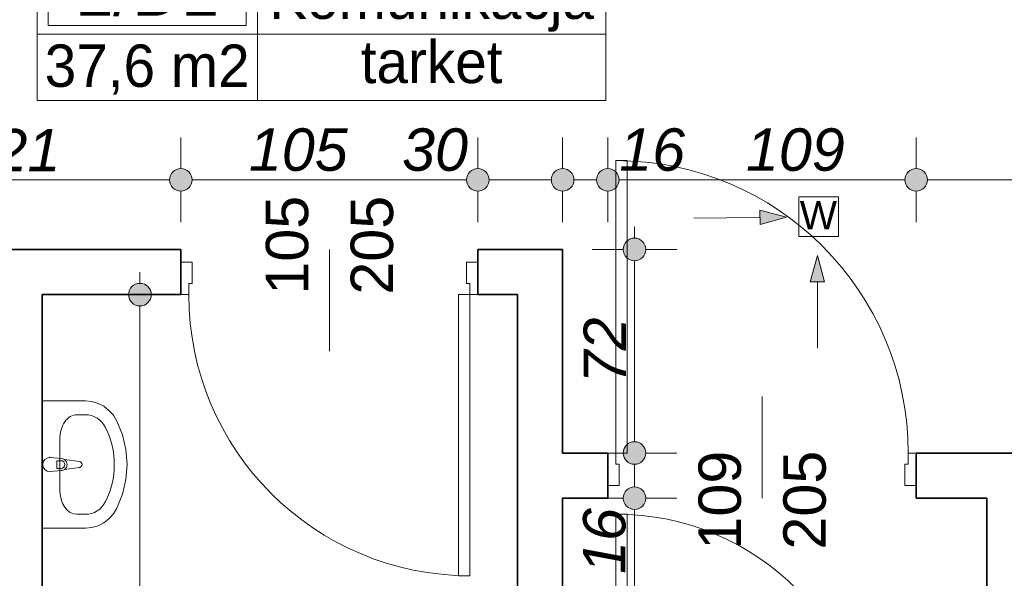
# Model space of a CAD drawing. Header units: millimetres. Extents: x -50073 to 84772, y -78870 to -35317.
# Tile 25 of 125: x 15495 to 18976, y -74534 to -72558. Entities that reach past the tile are written whole.
import ezdxf
from ezdxf.enums import TextEntityAlignment as Align

# ---------------------------------------------------------------- set-up
doc = ezdxf.new("R2010")
doc.units = ezdxf.units.MM
doc.header["$MEASUREMENT"] = 0
for name, color, linetype, lineweight in [('Drzwi ArchiCAD_Nr_pióra__1', 7, 'Continuous', 0), ('Instalacje - Went_Klim_Nr_pióra__42', 150, 'Continuous', 13), ('Konstrukcja - Ściany zew_Nr_pióra__6', 7, 'Continuous', 35), ('Metryczki pomieszczeń ArchiCADa_Nr_pióra__1', 7, 'Continuous', 0), ('Wnetrze - Sanitariaty_Nr_pióra__22', 8, 'Continuous', 13), ('Wymiarowanie - Ogólne_Nr_pióra__82', 114, 'Continuous', 13), ('Znaczniki drzwi ArchiCADa_Nr_pióra__1', 7, 'Continuous', 0), ('Znaczniki drzwi ArchiCADa_Nr_pióra__7', 7, 'Continuous', 70)]:
    doc.layers.add(name, color=color, linetype=linetype, lineweight=lineweight)
doc.layers.add('Elementy modelu - Strefy', color=7, linetype='Continuous')
doc.layers.add('Wymiarowanie - Ogólne', color=7, linetype='Continuous')
doc.styles.add('GENERATED_STYLE_1', font='txt')
doc.styles.add('GENERATED_STYLE_2', font='txt')
doc.styles.add('GENERATED_STYLE_3', font='txt')
doc.dimstyles.new('GENERATED_STYLE__1', dxfattribs={"dimtxt": 150, "dimasz": 152, "dimexe": 0.18, "dimexo": 0, "dimgap": 0.09, "dimtad": 1, "dimlfac": 0.1, "dimzin": 0, "dimdsep": 46, "dimtxsty": 'GENERATED_STYLE_3', "dimblk": 'ARROWHEAD_11', "dimblk1": 'ARROWHEAD_11', "dimblk2": 'ARROWHEAD_11', "dimcen": 0.09, "dimclrd": 114, "dimclre": 114, "dimclrt": 114, "dimazin": 0, "dimtfac": 1, "dimtdec": 4, "dimtmove": 0, "dimatfit": 3, "dimfxl": 1, "dimtolj": 1, "dimtzin": 0, "dimarcsym": 0})
doc.dimstyles.new('GENERATED_STYLE__2', dxfattribs={"dimtxt": 150, "dimasz": 152, "dimexe": 0.18, "dimexo": 0, "dimgap": 0.09, "dimtad": 1, "dimtih": 1, "dimtoh": 1, "dimlfac": 0.1, "dimzin": 0, "dimdsep": 46, "dimtxsty": 'GENERATED_STYLE_3', "dimblk": 'ARROWHEAD_11', "dimblk1": 'ARROWHEAD_11', "dimblk2": 'ARROWHEAD_11', "dimcen": 0.09, "dimclrd": 114, "dimclre": 114, "dimclrt": 114, "dimazin": 0, "dimtfac": 1, "dimtdec": 4, "dimtmove": 0, "dimatfit": 3, "dimfxl": 1, "dimtolj": 1, "dimtzin": 0, "dimarcsym": 0})

# ---------------------------------------------------------------- blocks, each defined once
blk = doc.blocks.new('Komunikacja_1_D1_42', base_point=(16335, -72608.9))
at = {"layer": 'Metryczki pomieszczeń ArchiCADa_Nr_pióra__1', "linetype": 'Continuous'}
for p, q in [((15555.9, -72326), (17567.6, -72326)), ((15555.9, -72844.6), (15555.9, -72326)), ((16335, -72326), (16335, -72844.6)), ((17567.6, -72326), (17567.6, -72844.6)), ((15594.9, -72352), (16296, -72352)), ((15594.9, -72578.2), (15594.9, -72352)), ((16296, -72352), (16296, -72578.2)), ((16296, -72578.2), (15594.9, -72578.2)), ((15555.9, -72608.9), (17567.6, -72608.9)), ((17567.6, -72844.6), (15555.9, -72844.6))]:
    blk.add_line(p, q, dxfattribs=at)
at = {"layer": 'Metryczki pomieszczeń ArchiCADa_Nr_pióra__1'}
for tag, height, style, p in [('ROOM_NUMBER', 180, 'GENERATED_STYLE_2', (15945.5, -72453.9)), ('ROOM_NAME', 150, 'GENERATED_STYLE_1', (16951.3, -72480.5)), ('floor_f', 150, 'GENERATED_STYLE_1', (16951.3, -72707.6)), ('ROOM_CALC_AREA', 150, 'GENERATED_STYLE_1', (15945.5, -72720.9))]:
    blk.add_attdef(tag, text='', height=height, dxfattribs=dict(at, style=style)).set_placement(p, align=Align.MIDDLE_CENTER)
blk = doc.blocks.new('*D773')
at = {"layer": 'Wymiarowanie - Ogólne_Nr_pióra__82', "linetype": 'Continuous'}
for points in [[(14894.6, -73124.7), (14891.6, -73109.4), (14882.9, -73096.4), (14869.9, -73087.8), (14854.6, -73084.7), (14839.3, -73087.8), (14826.3, -73096.4), (14817.6, -73109.4), (14814.6, -73124.7), (14817.6, -73140), (14826.3, -73153), (14839.3, -73161.7), (14854.6, -73164.7), (14869.9, -73161.7), (14882.9, -73153), (14891.6, -73140)], [(16104.6, -73124.7), (16101.6, -73109.4), (16092.9, -73096.4), (16079.9, -73087.8), (16064.6, -73084.7), (16049.3, -73087.8), (16036.3, -73096.4), (16027.6, -73109.4), (16024.6, -73124.7), (16027.6, -73140), (16036.3, -73153), (16049.3, -73161.7), (16064.6, -73164.7), (16079.9, -73161.7), (16092.9, -73153), (16101.6, -73140)]]:
    blk.add_hatch(color=256, dxfattribs=at).paths.add_polyline_path(points)
for p, q in [((14854.6, -73084.7), (14854.6, -72974.7)), ((16064.6, -73084.7), (16064.6, -72974.7)), ((14894.6, -73124.7), (16024.6, -73124.7)), ((14854.6, -73274.7), (14854.6, -73164.7)), ((16064.6, -73274.7), (16064.6, -73164.7))]:
    blk.add_line(p, q, dxfattribs=at)
for centre in [(14854.6, -73124.7), (16064.6, -73124.7)]:
    blk.add_circle(centre, 40, dxfattribs=at)
at = {"layer": 'Wymiarowanie - Ogólne_Nr_pióra__82', "insert": (15288.9, -73094.7), "char_height": 150, "attachment_point": 7, "style": 'GENERATED_STYLE_3'}
blk.add_mtext('\\A1;{\\fArial|b0|i1|c238|p38;121}', dxfattribs=at)
blk = doc.blocks.new('ARROWHEAD_11')
at = {"color": 0, "linetype": 'Continuous', "lineweight": 0}
blk.add_line((0, 0), (-1, 0), dxfattribs=at)
at = {"color": 0, "linetype": 'Continuous', "lineweight": 0, "const_width": 0.25, "flags": 128}
blk.add_lwpolyline([(-0.125, 0, 1), (0.125, 0, 1)], format="xyb", close=True, dxfattribs=at)
blk = doc.blocks.new('*D774')
at = {"layer": 'Wymiarowanie - Ogólne_Nr_pióra__82', "linetype": 'Continuous'}
for points in [[(16104.6, -73124.7), (16101.6, -73109.4), (16092.9, -73096.4), (16079.9, -73087.8), (16064.6, -73084.7), (16049.3, -73087.8), (16036.3, -73096.4), (16027.6, -73109.4), (16024.6, -73124.7), (16027.6, -73140), (16036.3, -73153), (16049.3, -73161.7), (16064.6, -73164.7), (16079.9, -73161.7), (16092.9, -73153), (16101.6, -73140)], [(17154.6, -73124.7), (17151.6, -73109.4), (17142.9, -73096.4), (17129.9, -73087.8), (17114.6, -73084.7), (17099.3, -73087.8), (17086.3, -73096.4), (17077.6, -73109.4), (17074.6, -73124.7), (17077.6, -73140), (17086.3, -73153), (17099.3, -73161.7), (17114.6, -73164.7), (17129.9, -73161.7), (17142.9, -73153), (17151.6, -73140)]]:
    blk.add_hatch(color=256, dxfattribs=at).paths.add_polyline_path(points)
for p, q in [((16064.6, -73084.7), (16064.6, -72974.7)), ((17114.6, -73084.7), (17114.6, -72974.7)), ((16104.6, -73124.7), (17074.6, -73124.7)), ((16064.6, -73274.7), (16064.6, -73164.7)), ((17114.6, -73274.7), (17114.6, -73164.7))]:
    blk.add_line(p, q, dxfattribs=at)
for centre in [(16064.6, -73124.7), (17114.6, -73124.7)]:
    blk.add_circle(centre, 40, dxfattribs=at)
at = {"layer": 'Wymiarowanie - Ogólne_Nr_pióra__82', "char_height": 150, "attachment_point": 7, "style": 'GENERATED_STYLE_3'}
for s, insert in [('\\A1;{\\fArial|b0|i1|c238|p38;105}', (16305, -73094.7)), ('\\A1;{\\fArial|b0|i1|c238|p38;30}', (16846.9, -73094.7))]:
    blk.add_mtext(s, dxfattribs=dict(at, insert=insert))
blk = doc.blocks.new('*D775')
at = {"layer": 'Wymiarowanie - Ogólne_Nr_pióra__82', "linetype": 'Continuous'}
for points in [[(17154.6, -73124.7), (17151.6, -73109.4), (17142.9, -73096.4), (17129.9, -73087.8), (17114.6, -73084.7), (17099.3, -73087.8), (17086.3, -73096.4), (17077.6, -73109.4), (17074.6, -73124.7), (17077.6, -73140), (17086.3, -73153), (17099.3, -73161.7), (17114.6, -73164.7), (17129.9, -73161.7), (17142.9, -73153), (17151.6, -73140)], [(17454.6, -73124.7), (17451.6, -73109.4), (17442.9, -73096.4), (17429.9, -73087.8), (17414.6, -73084.7), (17399.3, -73087.8), (17386.3, -73096.4), (17377.6, -73109.4), (17374.6, -73124.7), (17377.6, -73140), (17386.3, -73153), (17399.3, -73161.7), (17414.6, -73164.7), (17429.9, -73161.7), (17442.9, -73153), (17451.6, -73140)]]:
    blk.add_hatch(color=256, dxfattribs=at).paths.add_polyline_path(points)
for p, q in [((17114.6, -73084.7), (17114.6, -72974.7)), ((17414.6, -73084.7), (17414.6, -72974.7)), ((17154.6, -73124.7), (17374.6, -73124.7)), ((17114.6, -73274.7), (17114.6, -73164.7)), ((17414.6, -73274.7), (17414.6, -73164.7))]:
    blk.add_line(p, q, dxfattribs=at)
for centre in [(17114.6, -73124.7), (17414.6, -73124.7)]:
    blk.add_circle(centre, 40, dxfattribs=at)
blk = doc.blocks.new('*D776')
at = {"layer": 'Wymiarowanie - Ogólne_Nr_pióra__82', "linetype": 'Continuous'}
for points in [[(17454.6, -73124.7), (17451.6, -73109.4), (17442.9, -73096.4), (17429.9, -73087.8), (17414.6, -73084.7), (17399.3, -73087.8), (17386.3, -73096.4), (17377.6, -73109.4), (17374.6, -73124.7), (17377.6, -73140), (17386.3, -73153), (17399.3, -73161.7), (17414.6, -73164.7), (17429.9, -73161.7), (17442.9, -73153), (17451.6, -73140)], [(17614.6, -73124.7), (17611.6, -73109.4), (17602.9, -73096.4), (17589.9, -73087.8), (17574.6, -73084.7), (17559.3, -73087.8), (17546.3, -73096.4), (17537.6, -73109.4), (17534.6, -73124.7), (17537.6, -73140), (17546.3, -73153), (17559.3, -73161.7), (17574.6, -73164.7), (17589.9, -73161.7), (17602.9, -73153), (17611.6, -73140)]]:
    blk.add_hatch(color=256, dxfattribs=at).paths.add_polyline_path(points)
for p, q in [((17414.6, -73084.7), (17414.6, -72974.7)), ((17574.6, -73084.7), (17574.6, -72974.7)), ((17454.6, -73124.7), (17534.6, -73124.7)), ((17414.6, -73274.7), (17414.6, -73164.7)), ((17574.6, -73274.7), (17574.6, -73164.7))]:
    blk.add_line(p, q, dxfattribs=at)
for centre in [(17414.6, -73124.7), (17574.6, -73124.7)]:
    blk.add_circle(centre, 40, dxfattribs=at)
blk = doc.blocks.new('*D777')
at = {"layer": 'Wymiarowanie - Ogólne_Nr_pióra__82', "linetype": 'Continuous'}
for points in [[(17614.6, -73124.7), (17611.6, -73109.4), (17602.9, -73096.4), (17589.9, -73087.8), (17574.6, -73084.7), (17559.3, -73087.8), (17546.3, -73096.4), (17537.6, -73109.4), (17534.6, -73124.7), (17537.6, -73140), (17546.3, -73153), (17559.3, -73161.7), (17574.6, -73164.7), (17589.9, -73161.7), (17602.9, -73153), (17611.6, -73140)], [(18704.6, -73124.7), (18701.6, -73109.4), (18692.9, -73096.4), (18679.9, -73087.8), (18664.6, -73084.7), (18649.3, -73087.8), (18636.3, -73096.4), (18627.6, -73109.4), (18624.6, -73124.7), (18627.6, -73140), (18636.3, -73153), (18649.3, -73161.7), (18664.6, -73164.7), (18679.9, -73161.7), (18692.9, -73153), (18701.6, -73140)]]:
    blk.add_hatch(color=256, dxfattribs=at).paths.add_polyline_path(points)
for p, q in [((17574.6, -73084.7), (17574.6, -72974.7)), ((18664.6, -73084.7), (18664.6, -72974.7)), ((17614.6, -73124.7), (18624.6, -73124.7)), ((17574.6, -73274.7), (17574.6, -73164.7)), ((18664.6, -73274.7), (18664.6, -73164.7))]:
    blk.add_line(p, q, dxfattribs=at)
for centre in [(17574.6, -73124.7), (18664.6, -73124.7)]:
    blk.add_circle(centre, 40, dxfattribs=at)
at = {"layer": 'Wymiarowanie - Ogólne_Nr_pióra__82', "char_height": 150, "attachment_point": 7, "style": 'GENERATED_STYLE_3'}
for s, insert in [('\\A1;{\\fArial|b0|i1|c238|p38;16}', (17614.6, -73094.7)), ('\\A1;{\\fArial|b0|i1|c238|p38;109}', (18062.7, -73094.7))]:
    blk.add_mtext(s, dxfattribs=dict(at, insert=insert))
blk = doc.blocks.new('*D778')
at = {"layer": 'Wymiarowanie - Ogólne_Nr_pióra__82', "linetype": 'Continuous'}
for points in [[(18704.6, -73124.7), (18701.6, -73109.4), (18692.9, -73096.4), (18679.9, -73087.8), (18664.6, -73084.7), (18649.3, -73087.8), (18636.3, -73096.4), (18627.6, -73109.4), (18624.6, -73124.7), (18627.6, -73140), (18636.3, -73153), (18649.3, -73161.7), (18664.6, -73164.7), (18679.9, -73161.7), (18692.9, -73153), (18701.6, -73140)], [(19614.6, -73124.7), (19611.6, -73109.4), (19602.9, -73096.4), (19589.9, -73087.8), (19574.6, -73084.7), (19559.3, -73087.8), (19546.3, -73096.4), (19537.6, -73109.4), (19534.6, -73124.7), (19537.6, -73140), (19546.3, -73153), (19559.3, -73161.7), (19574.6, -73164.7), (19589.9, -73161.7), (19602.9, -73153), (19611.6, -73140)]]:
    blk.add_hatch(color=256, dxfattribs=at).paths.add_polyline_path(points)
for p, q in [((18664.6, -73084.7), (18664.6, -72974.7)), ((19574.6, -73084.7), (19574.6, -72974.7)), ((18704.6, -73124.7), (19534.6, -73124.7)), ((18664.6, -73274.7), (18664.6, -73164.7)), ((19574.6, -73274.7), (19574.6, -73164.7))]:
    blk.add_line(p, q, dxfattribs=at)
for centre in [(18664.6, -73124.7), (19574.6, -73124.7)]:
    blk.add_circle(centre, 40, dxfattribs=at)
at = {"layer": 'Wymiarowanie - Ogólne_Nr_pióra__82', "insert": (19005.8, -73094.7), "char_height": 150, "attachment_point": 7, "style": 'GENERATED_STYLE_3'}
blk.add_mtext('\\A1;{\\fArial|b0|i1|c238|p38;91}', dxfattribs=at)
blk = doc.blocks.new('*D797')
at = {"layer": 'Wymiarowanie - Ogólne_Nr_pióra__82', "linetype": 'Continuous'}
for points in [[(17708.7, -74250.6), (17705.6, -74235.3), (17697, -74222.4), (17684, -74213.7), (17668.7, -74210.6), (17653.4, -74213.7), (17640.4, -74222.4), (17631.7, -74235.3), (17628.7, -74250.6), (17631.7, -74265.9), (17640.4, -74278.9), (17653.4, -74287.6), (17668.7, -74290.6), (17684, -74287.6), (17697, -74278.9), (17705.6, -74265.9)], [(17708.7, -75210.6), (17705.6, -75195.3), (17697, -75182.4), (17684, -75173.7), (17668.7, -75170.6), (17653.4, -75173.7), (17640.4, -75182.4), (17631.7, -75195.3), (17628.7, -75210.6), (17631.7, -75225.9), (17640.4, -75238.9), (17653.4, -75247.6), (17668.7, -75250.6), (17684, -75247.6), (17697, -75238.9), (17705.6, -75225.9)]]:
    blk.add_hatch(color=256, dxfattribs=at).paths.add_polyline_path(points)
for p, q in [((17628.7, -74250.6), (17518.7, -74250.6)), ((17818.7, -74250.6), (17708.7, -74250.6)), ((17668.7, -75170.6), (17668.7, -74290.6)), ((17628.7, -75210.6), (17518.7, -75210.6)), ((17818.7, -75210.6), (17708.7, -75210.6))]:
    blk.add_line(p, q, dxfattribs=at)
for centre in [(17668.7, -74250.6), (17668.7, -75210.6)]:
    blk.add_circle(centre, 40, dxfattribs=at)
at = {"layer": 'Wymiarowanie - Ogólne_Nr_pióra__82', "char_height": 150, "attachment_point": 7, "rotation": 90, "style": 'GENERATED_STYLE_3'}
for s, insert in [('\\A1;{\\fArial|b0|i1|c238|p38;16}', (17638.7, -74518.3)), ('\\A1;{\\fArial|b0|i1|c238|p38;96}', (17638.7, -74958.3))]:
    blk.add_mtext(s, dxfattribs=dict(at, insert=insert))
blk = doc.blocks.new('*D798')
at = {"layer": 'Wymiarowanie - Ogólne_Nr_pióra__82', "linetype": 'Continuous'}
for points in [[(17708.7, -74090.6), (17705.6, -74075.3), (17697, -74062.4), (17684, -74053.7), (17668.7, -74050.6), (17653.4, -74053.7), (17640.4, -74062.4), (17631.7, -74075.3), (17628.7, -74090.6), (17631.7, -74105.9), (17640.4, -74118.9), (17653.4, -74127.6), (17668.7, -74130.6), (17684, -74127.6), (17697, -74118.9), (17705.6, -74105.9)], [(17708.7, -74250.6), (17705.6, -74235.3), (17697, -74222.4), (17684, -74213.7), (17668.7, -74210.6), (17653.4, -74213.7), (17640.4, -74222.4), (17631.7, -74235.3), (17628.7, -74250.6), (17631.7, -74265.9), (17640.4, -74278.9), (17653.4, -74287.6), (17668.7, -74290.6), (17684, -74287.6), (17697, -74278.9), (17705.6, -74265.9)]]:
    blk.add_hatch(color=256, dxfattribs=at).paths.add_polyline_path(points)
for p, q in [((17628.7, -74090.6), (17518.7, -74090.6)), ((17818.7, -74090.6), (17708.7, -74090.6)), ((17668.7, -74210.6), (17668.7, -74130.6)), ((17628.7, -74250.6), (17518.7, -74250.6)), ((17818.7, -74250.6), (17708.7, -74250.6))]:
    blk.add_line(p, q, dxfattribs=at)
for centre in [(17668.7, -74090.6), (17668.7, -74250.6)]:
    blk.add_circle(centre, 40, dxfattribs=at)
blk = doc.blocks.new('*D799')
at = {"layer": 'Wymiarowanie - Ogólne_Nr_pióra__82', "linetype": 'Continuous'}
for points in [[(17708.7, -73370.6), (17705.6, -73355.3), (17697, -73342.4), (17684, -73333.7), (17668.7, -73330.6), (17653.4, -73333.7), (17640.4, -73342.4), (17631.7, -73355.3), (17628.7, -73370.6), (17631.7, -73385.9), (17640.4, -73398.9), (17653.4, -73407.6), (17668.7, -73410.6), (17684, -73407.6), (17697, -73398.9), (17705.6, -73385.9)], [(17708.7, -74090.6), (17705.6, -74075.3), (17697, -74062.4), (17684, -74053.7), (17668.7, -74050.6), (17653.4, -74053.7), (17640.4, -74062.4), (17631.7, -74075.3), (17628.7, -74090.6), (17631.7, -74105.9), (17640.4, -74118.9), (17653.4, -74127.6), (17668.7, -74130.6), (17684, -74127.6), (17697, -74118.9), (17705.6, -74105.9)]]:
    blk.add_hatch(color=256, dxfattribs=at).paths.add_polyline_path(points)
for p, q in [((17668.7, -73330.6), (17668.7, -73290.6)), ((17628.7, -73370.6), (17518.7, -73370.6)), ((17818.7, -73370.6), (17708.7, -73370.6)), ((17668.7, -74050.6), (17668.7, -73410.6)), ((17628.7, -74090.6), (17518.7, -74090.6)), ((17818.7, -74090.6), (17708.7, -74090.6))]:
    blk.add_line(p, q, dxfattribs=at)
for centre in [(17668.7, -73370.6), (17668.7, -74090.6)]:
    blk.add_circle(centre, 40, dxfattribs=at)
at = {"layer": 'Wymiarowanie - Ogólne_Nr_pióra__82', "insert": (17638.7, -73844.5), "char_height": 150, "attachment_point": 7, "rotation": 90, "style": 'GENERATED_STYLE_3'}
blk.add_mtext('\\A1;{\\fArial|b0|i1|c238|p38;72}', dxfattribs=at)
blk = doc.blocks.new('*D810')
at = {"layer": 'Wymiarowanie - Ogólne_Nr_pióra__82', "linetype": 'Continuous'}
for points in [[(15959.8, -73530.6), (15956.7, -73515.3), (15948, -73502.4), (15935.1, -73493.7), (15919.8, -73490.6), (15904.4, -73493.7), (15891.5, -73502.4), (15882.8, -73515.3), (15879.8, -73530.6), (15882.8, -73545.9), (15891.5, -73558.9), (15904.4, -73567.6), (15919.8, -73570.6), (15935.1, -73567.6), (15948, -73558.9), (15956.7, -73545.9)], [(15959.8, -76350.6), (15956.7, -76335.3), (15948, -76322.4), (15935.1, -76313.7), (15919.8, -76310.6), (15904.4, -76313.7), (15891.5, -76322.4), (15882.8, -76335.3), (15879.8, -76350.6), (15882.8, -76365.9), (15891.5, -76378.9), (15904.4, -76387.6), (15919.8, -76390.6), (15935.1, -76387.6), (15948, -76378.9), (15956.7, -76365.9)]]:
    blk.add_hatch(color=256, dxfattribs=at).paths.add_polyline_path(points)
for p, q in [((15919.8, -73490.6), (15919.8, -73450.6)), ((15879.8, -73530.6), (15769.8, -73530.6)), ((16069.8, -73530.6), (15959.8, -73530.6)), ((15919.8, -76310.6), (15919.8, -73570.6)), ((15879.8, -76350.6), (15769.8, -76350.6)), ((16069.8, -76350.6), (15959.8, -76350.6)), ((15919.8, -76430.6), (15919.8, -76390.6))]:
    blk.add_line(p, q, dxfattribs=at)
for centre in [(15919.8, -73530.6), (15919.8, -76350.6)]:
    blk.add_circle(centre, 40, dxfattribs=at)
at = {"layer": 'Wymiarowanie - Ogólne_Nr_pióra__82', "insert": (15889.8, -75111.4), "char_height": 150, "attachment_point": 7, "rotation": 90, "style": 'GENERATED_STYLE_3'}
blk.add_mtext('\\A1;{\\fArial|b0|i1|c238|p38;282}', dxfattribs=at)

msp = doc.modelspace()

# ---------------------------------------------------------------- hatches: boundary and pattern name
at = {"layer": 'Instalacje - Went_Klim_Nr_pióra__42', "linetype": 'Continuous'}
for points in [[(18205.599, -73256.409), (18112.055, -73232.333), (18112.55, -73282.331)], [(18315.31, -73392.209), (18290.31, -73485.511), (18340.31, -73485.511)]]:
    msp.add_hatch(color=256, dxfattribs=at).paths.add_polyline_path(points)

# ---------------------------------------------------------------- linework, layer by layer
at = {"layer": 'Drzwi ArchiCAD_Nr_pióra__1', "linetype": 'Continuous'}
for p, q in [((17602.596, -73056.641), (17602.596, -74090.641)), ((17642.596, -73056.641), (17602.596, -73056.641)), ((17642.596, -74090.641), (17642.596, -73056.641)), ((16064.596, -73530.641), (16064.596, -73415.641)), ((16064.596, -73415.641), (16104.596, -73415.641)), ((16064.596, -73530.641), (16064.596, -73415.641)), ((16104.596, -73415.641), (16104.596, -73490.641)), ((17074.596, -73490.641), (17074.596, -73415.641)), ((17074.596, -73415.641), (17114.596, -73415.641)), ((17114.596, -73415.641), (17114.596, -73530.641)), ((17114.596, -73530.641), (17114.596, -73415.641)), ((16104.596, -73490.641), (16092.596, -73490.641)), ((16092.596, -73490.641), (16092.596, -73530.641)), ((17086.596, -73490.641), (17074.596, -73490.641)), ((17086.596, -73530.641), (17086.596, -73490.641)), ((16092.596, -73530.641), (16064.596, -73530.641)), ((17086.596, -73530.641), (17046.596, -73530.641)), ((17046.596, -73530.641), (17046.596, -74524.641)), ((17114.596, -73530.641), (17086.596, -73530.641)), ((17086.596, -74524.641), (17086.596, -73530.641)), ((17574.596, -74205.641), (17574.596, -74090.641)), ((17574.596, -74090.641), (17602.596, -74090.641)), ((17574.596, -74090.641), (17574.596, -74205.641)), ((17602.596, -74090.641), (17602.596, -74130.641)), ((17602.596, -74090.641), (17642.596, -74090.641)), ((18636.596, -74130.641), (18636.596, -74090.641)), ((18636.596, -74090.641), (18664.596, -74090.641)), ((18664.596, -74090.641), (18664.596, -74205.641)), ((18664.596, -74090.641), (18664.596, -74205.641)), ((17602.596, -74130.641), (17614.596, -74130.641)), ((17614.596, -74130.641), (17614.596, -74205.641)), ((18624.596, -74205.641), (18624.596, -74130.641)), ((18624.596, -74130.641), (18636.596, -74130.641)), ((17614.596, -74205.641), (17574.596, -74205.641)), ((18664.596, -74205.641), (18624.596, -74205.641)), ((17602.596, -74306.641), (17602.596, -75210.641)), ((17642.596, -74306.641), (17602.596, -74306.641)), ((17642.596, -75210.641), (17642.596, -74306.641)), ((17046.596, -74524.641), (17086.596, -74524.641))]:
    msp.add_line(p, q, dxfattribs=at)
for centre, radius, start, end in [((17602.596, -74090.641), 1034, 0, 90), ((17086.596, -73530.641), 994, 180, 270), ((17602.596, -75210.641), 904, 0, 90)]:
    msp.add_arc(centre, radius, start, end, dxfattribs=at)
at = {"layer": 'Instalacje - Went_Klim_Nr_pióra__42', "linetype": 'Continuous'}
for p, q in [((18249.939, -73185.242), (18389.939, -73185.242)), ((18249.939, -73325.242), (18249.939, -73185.242)), ((18389.939, -73185.242), (18389.939, -73325.242)), ((18205.599, -73256.409), (18112.055, -73232.333)), ((18112.55, -73282.331), (18112.055, -73232.333)), ((18205.599, -73256.409), (18112.55, -73282.331)), ((17877.923, -73259.652), (18112.302, -73257.332)), ((18389.939, -73325.242), (18249.939, -73325.242)), ((18315.31, -73392.209), (18290.31, -73485.511)), ((18315.31, -73392.209), (18340.31, -73485.511)), ((18340.31, -73485.511), (18290.31, -73485.511)), ((18315.31, -73719.901), (18315.31, -73485.511))]:
    msp.add_line(p, q, dxfattribs=at)
at = {"layer": 'Konstrukcja - Ściany zew_Nr_pióra__6', "linetype": 'Continuous'}
for p, q in [((16064.596, -73415.641), (16064.596, -73370.641)), ((17114.596, -73415.641), (17114.596, -73370.641)), ((16064.596, -73530.641), (16064.596, -73415.641)), ((17114.596, -73530.641), (17114.596, -73415.641)), ((17574.596, -74090.641), (17574.596, -74205.641)), ((18664.596, -74090.641), (18664.596, -74205.641)), ((17574.596, -74205.641), (17574.596, -74250.641)), ((18664.596, -74205.641), (18664.596, -74250.641))]:
    msp.add_line(p, q, dxfattribs=at)
at = {"layer": 'Konstrukcja - Ściany zew_Nr_pióra__6', "linetype": 'Continuous', "flags": 128}
for points in [[(16064.596, -73370.641), (14854.596, -73370.641)], [(17414.596, -73370.641), (17114.596, -73370.641)], [(17414.596, -74090.641), (17414.596, -73370.641)], [(15574.596, -73530.641), (16064.596, -73530.641)], [(15574.596, -76320.641), (15574.596, -73530.641)], [(17114.596, -73530.641), (17254.596, -73530.641)], [(17254.596, -73530.641), (17254.596, -76270.641)], [(17574.596, -74090.641), (17414.596, -74090.641)], [(19574.596, -74090.641), (18664.596, -74090.641)], [(17414.596, -74250.641), (17574.596, -74250.641)], [(17414.596, -75210.641), (17414.596, -74250.641)], [(18664.596, -74250.641), (18914.596, -74250.641)], [(18914.596, -74250.641), (18914.596, -75210.641)]]:
    msp.add_lwpolyline(points, dxfattribs=at)
at = {"layer": 'Wnetrze - Sanitariaty_Nr_pióra__22', "linetype": 'Continuous'}
for p, q in [((15574.596, -74356.362), (15574.596, -73906.362)), ((15574.596, -73906.362), (15727.324, -73906.362)), ((15727.324, -73906.362), (15749.805, -73908.533)), ((15749.805, -73908.533), (15771.568, -73914.977)), ((15771.568, -73914.977), (15791.917, -73925.488)), ((15791.917, -73925.488), (15810.201, -73939.73)), ((15810.201, -73939.73), (15825.837, -73957.248)), ((15696.778, -73955.275), (15727.324, -73955.275)), ((15825.837, -73957.248), (15838.324, -73977.482)), ((15838.324, -73977.482), (15858.285, -74026.376)), ((15636.142, -74220.482), (15636.142, -74042.243)), ((15858.285, -74026.376), (15870.484, -74078.141)), ((15870.484, -74078.141), (15874.588, -74131.362)), ((15601.142, -74106.362), (15643.095, -74110.362)), ((15640.923, -74117.762), (15626.052, -74117.762)), ((15626.052, -74117.762), (15626.052, -74144.962)), ((15652.608, -74113.633), (15705.542, -74120.262)), ((15643.095, -74152.362), (15601.142, -74156.362)), ((15626.052, -74144.962), (15640.923, -74144.962)), ((15705.542, -74142.462), (15652.608, -74149.092)), ((15874.588, -74131.362), (15870.484, -74184.583)), ((15870.484, -74184.583), (15858.285, -74236.349)), ((15858.285, -74236.349), (15838.324, -74285.243)), ((15838.324, -74285.243), (15825.837, -74305.476)), ((15696.778, -74307.449), (15727.324, -74307.449)), ((15810.201, -74322.994), (15791.917, -74337.236)), ((15825.837, -74305.476), (15810.201, -74322.994)), ((15727.324, -74356.362), (15574.596, -74356.362)), ((15749.805, -74354.191), (15727.324, -74356.362)), ((15771.568, -74347.747), (15749.805, -74354.191)), ((15791.917, -74337.236), (15771.568, -74347.747))]:
    msp.add_line(p, q, dxfattribs=at)
for centre, radius, start, end in [((15601.142, -74131.362), 25, 90, 270), ((15640.923, -74131.362), 13.6, 270, 90), ((15641.195, -74131.362), 21.086, 57.228975, 84.830393), ((15641.195, -74131.362), 21.086, 302.771025, 57.228975), ((15704.152, -74131.362), 11.187, 277.138925, 82.861075), ((15641.195, -74131.362), 21.086, 275.169607, 302.771025)]:
    msp.add_arc(centre, radius, start, end, dxfattribs=at)
for centre, major_axis, ratio, start_param, end_param in [((15696.778, -74042.341), (0, 87.049), 0.69657392, 0, 1.57079633), ((15727.324, -74042.223), (0, 86.948), 0.92929293, 5.20936381, 6.28318531), ((15574.596, -74131.362), (0, 273.913), 0.92929293, 4.21541414, 5.20936382), ((15696.778, -74220.384), (0, 87.049), 0.69657392, 1.57079633, 3.14159265), ((15727.324, -74220.501), (0, 86.948), 0.92929293, 3.14159265, 4.21541415)]:
    msp.add_ellipse(centre, major_axis=major_axis, ratio=ratio, start_param=start_param, end_param=end_param, dxfattribs=at)
for p in [(15601.142, -74106.362), (15652.608, -74113.633), (15643.095, -74152.362), (15705.542, -74142.462)]:
    msp.add_point(p, dxfattribs=at)
at = {"layer": 'Znaczniki drzwi ArchiCADa_Nr_pióra__1', "linetype": 'Continuous'}
for p, q in [((16589.596, -73730.641), (16589.596, -73370.641)), ((18119.596, -73890.641), (18119.596, -74250.641))]:
    msp.add_line(p, q, dxfattribs=at)

# ---------------------------------------------------------------- block references
at = {"layer": 'Elementy modelu - Strefy', "linetype": 'Continuous'}
ref = msp.add_blockref('Komunikacja_1_D1_42', (16334.984, -72608.884), dxfattribs=at)
ref.add_attrib('ROOM_NAME', 'Komunikacja', dxfattribs={"layer": 'Metryczki pomieszczeń ArchiCADa_Nr_pióra__1', "color": 7, "height": 150, "style": 'GENERATED_STYLE_1'}).set_placement((16951.305, -72480.481), align=Align.MIDDLE_CENTER)
ref.add_attrib('ROOM_NUMBER', '1/D1', dxfattribs={"layer": 'Metryczki pomieszczeń ArchiCADa_Nr_pióra__1', "color": 7, "height": 180, "style": 'GENERATED_STYLE_2'}).set_placement((15945.462, -72453.935), align=Align.MIDDLE_CENTER)
ref.add_attrib('ROOM_CALC_AREA', '37,6 m2', dxfattribs={"layer": 'Metryczki pomieszczeń ArchiCADa_Nr_pióra__1', "color": 7, "height": 150, "style": 'GENERATED_STYLE_1'}).set_placement((15945.462, -72720.936), align=Align.MIDDLE_CENTER)
ref.add_attrib('floor_f', 'tarket', dxfattribs={"layer": 'Metryczki pomieszczeń ArchiCADa_Nr_pióra__1', "color": 7, "height": 150, "style": 'GENERATED_STYLE_1'}).set_placement((16951.305, -72707.564), align=Align.MIDDLE_CENTER)

# ---------------------------------------------------------------- texts
at = {"layer": 'Instalacje - Went_Klim_Nr_pióra__42', "linetype": 'Continuous', "insert": (18384.853, -73249.528), "char_height": 100, "attachment_point": 6, "style": 'GENERATED_STYLE_1'}
msp.add_mtext('\\A1;{\\fArial|b0|i0|c238|p38;W}', dxfattribs=at)
at = {"layer": 'Znaczniki drzwi ArchiCADa_Nr_pióra__7', "char_height": 150, "attachment_point": 7, "rotation": 90, "style": 'GENERATED_STYLE_1'}
for s, insert in [('\\A1;{\\fArial|b0|i0|c238|p38;105}', (16517.065, -73530.641)), ('\\A1;{\\fArial|b0|i0|c238|p38;205}', (16817.065, -73530.641)), ('\\A1;{\\fArial|b0|i0|c238|p38;109}', (18047.065, -74432.127)), ('\\A1;{\\fArial|b0|i0|c238|p38;205}', (18347.065, -74432.127))]:
    msp.add_mtext(s, dxfattribs=dict(at, insert=insert))

# ---------------------------------------------------------------- dimensions: what is measured, and where the dimension line sits
at = {"layer": 'Wymiarowanie - Ogólne', "color": 114, "linetype": 'Continuous', "lineweight": 13}
for base, p1, p2, picture, middle in [((16064.596, -73124.714), (14854.596, -73370.641), (16064.596, -73370.641), '*D773', (15459.596, -73019.714)), ((17114.596, -73124.714), (16064.596, -73370.641), (17114.596, -73370.641), '*D774', (16475.767, -73019.714)), ((18664.596, -73124.714), (17574.596, -74090.641), (18664.596, -74090.641), '*D777', (18233.425, -73019.714)), ((19574.596, -73124.714), (18664.596, -74090.641), (19574.596, -74090.641), '*D778', (19119.596, -73019.714)), ((17414.596, -73124.714), (17114.596, -73370.641), (17414.596, -73370.641), '*D775', (16960.767, -73019.714)), ((17574.596, -73124.714), (17414.596, -73370.641), (17574.596, -74090.641), '*D776', (17728.425, -73019.714))]:
    dim = msp.add_linear_dim(base=base, p1=p1, p2=p2, dimstyle='GENERATED_STYLE__2', dxfattribs=at)
    dim.commit()
    dim.dimension.update_dxf_attribs({"geometry": picture, "text_midpoint": middle, "dimtype": 160})
for base, p1, p2, picture, middle in [((17668.67, -73370.641), (17414.596, -74090.641), (17414.596, -73370.641), '*D799', (17563.67, -73730.641)), ((15919.755, -73530.641), (15688.145, -76350.641), (15574.596, -73530.641), '*D810', (15814.755, -74940.641)), ((17668.67, -74090.641), (17502.163, -74250.641), (17414.596, -74090.641), '*D798', (17563.67, -74404.47)), ((17668.67, -74250.641), (17486.479, -75210.641), (17502.163, -74250.641), '*D797', (17563.67, -74844.47))]:
    dim = msp.add_linear_dim(base=base, p1=p1, p2=p2, angle=90, dimstyle='GENERATED_STYLE__1', dxfattribs=at)
    dim.commit()
    dim.dimension.update_dxf_attribs({"geometry": picture, "text_midpoint": middle, "dimtype": 160, "text_rotation": 90})

doc.saveas('drawing.dxf')
